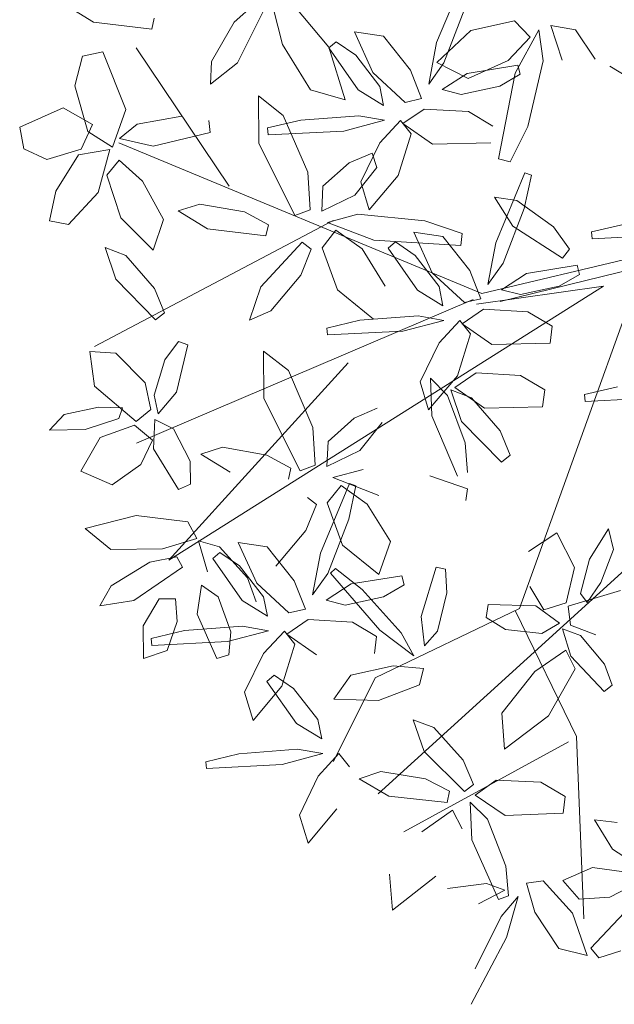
# Model space of a CAD drawing. Header units: millimetres. Extents: x -1567 to 968, y -503 to 481.
# Tile 36 of 145: x -502.11 to -500.79, y -130.71 to -128.54. Entities that reach past the tile are written whole.
import ezdxf

# ---------------------------------------------------------------- set-up
doc = ezdxf.new("R2010")
doc.units = ezdxf.units.MM
doc.layers.add('ARBOLES', color=2, linetype='Continuous')
doc.layers.add('cota', color=253, linetype='Continuous', lineweight=0)

# ---------------------------------------------------------------- blocks, each defined once
blk = doc.blocks.new('ARR2')
at = {"layer": 'ARBOLES', "color": 82, "lineweight": 5, "true_color": 0x49ca12}
for p, q in [((2740.194, 1214.7655), (2740.2585, 1214.9199)), ((2739.3709, 1214.8502), (2739.4356, 1214.8106)), ((2739.7915, 1214.8504), (2739.7464, 1214.8104)), ((2739.8538, 1214.7616), (2739.833, 1214.842)), ((2739.8791, 1214.847), (2739.9563, 1214.7558)), ((2740.2568, 1214.841), (2740.2102, 1214.7209)), ((2739.5648, 1214.7953), (2739.5701, 1214.8197)), ((2739.754, 1214.7209), (2739.8126, 1214.837)), ((2739.4356, 1214.8106), (2739.5648, 1214.7953)), ((2739.7464, 1214.8104), (2739.6966, 1214.7238)), ((2740.3668, 1214.8135), (2740.2699, 1214.792)), ((2740.4009, 1214.7777), (2740.3668, 1214.8135)), ((2740.4466, 1214.8032), (2740.5011, 1214.7936)), ((2740.4721, 1214.7265), (2740.4466, 1214.8032)), ((2740.0127, 1214.7894), (2740.0766, 1214.7795)), ((2740.0534, 1214.6993), (2740.0127, 1214.7894)), ((2740.0766, 1214.7795), (2740.1363, 1214.7046)), ((2740.2699, 1214.792), (2740.1951, 1214.7214)), ((2740.3525, 1214.7262), (2740.4009, 1214.7777)), ((2740.4206, 1214.794), (2740.3678, 1214.698)), ((2740.4296, 1214.7249), (2740.4206, 1214.794)), ((2740.5011, 1214.7936), (2740.5447, 1214.7292)), ((2739.9155, 1214.661), (2739.8538, 1214.7616)), ((2739.9562, 1214.7539), (2739.9722, 1214.7673)), ((2739.9563, 1214.7558), (2739.9924, 1214.6394)), ((2739.9722, 1214.7673), (2740.0154, 1214.7377)), ((2740.1767, 1214.6735), (2740.194, 1214.7655)), ((2739.4116, 1214.7359), (2739.3941, 1214.6702)), ((2739.4565, 1214.7454), (2739.4116, 1214.7359)), ((2739.5069, 1214.6174), (2739.4565, 1214.7454)), ((2739.7357, 1214.4481), (2739.5297, 1214.7537)), ((2740.0209, 1214.6608), (2739.9562, 1214.7539)), ((2740.0154, 1214.7377), (2740.0687, 1214.6688)), ((2739.6966, 1214.7238), (2739.6946, 1214.6737)), ((2739.6946, 1214.6737), (2739.754, 1214.7209)), ((2740.2102, 1214.7209), (2740.1767, 1214.6735)), ((2740.1951, 1214.7214), (2740.2639, 1214.6861)), ((2740.2621, 1214.6975), (2740.3739, 1214.7159)), ((2740.2639, 1214.6861), (2740.3525, 1214.7262)), ((2740.3739, 1214.7159), (2740.3792, 1214.6957)), ((2740.3958, 1214.5805), (2740.4296, 1214.7249)), ((2740.5776, 1214.7132), (2740.6423, 1214.6736)), ((2740.1246, 1214.6335), (2740.0534, 1214.6993)), ((2740.1363, 1214.7046), (2740.1611, 1214.6419)), ((2740.2069, 1214.6617), (2740.2621, 1214.6975)), ((2740.3678, 1214.698), (2740.3311, 1214.5088)), ((2740.3792, 1214.6957), (2740.3339, 1214.6694)), ((2739.3941, 1214.6702), (2739.4234, 1214.5694)), ((2740.0687, 1214.6688), (2740.077, 1214.6264)), ((2740.3339, 1214.6694), (2740.2488, 1214.651)), ((2739.8002, 1214.6476), (2739.8013, 1214.543)), ((2739.8551, 1214.6047), (2739.8002, 1214.6476)), ((2739.9924, 1214.6394), (2739.9155, 1214.661)), ((2740.077, 1214.6264), (2740.0209, 1214.6608)), ((2740.2488, 1214.651), (2740.2069, 1214.6617)), ((2740.1611, 1214.6419), (2740.1246, 1214.6335)), ((2739.4331, 1214.5843), (2739.3684, 1214.6215)), ((2739.4777, 1214.5345), (2739.5069, 1214.6174)), ((2739.6307, 1214.6032), (2739.5323, 1214.5855)), ((2739.9093, 1214.4789), (2739.8551, 1214.6047)), ((2739.8937, 1214.5944), (2740.0221, 1214.604)), ((2740.0221, 1214.604), (2740.0793, 1214.594)), ((2740.1668, 1214.6187), (2740.1199, 1214.5866)), ((2740.2651, 1214.6131), (2740.1668, 1214.6187)), ((2740.3185, 1214.5812), (2740.2651, 1214.6131)), ((2739.4085, 1214.5301), (2739.4331, 1214.5843)), ((2739.5323, 1214.5855), (2739.4928, 1214.5535)), ((2739.6939, 1214.5672), (2739.6904, 1214.5933)), ((2739.8203, 1214.5771), (2739.8937, 1214.5944)), ((2740.0793, 1214.594), (2739.9888, 1214.5701)), ((2740.0687, 1214.5443), (2740.1145, 1214.5936)), ((2740.1145, 1214.5936), (2740.1379, 1214.5643)), ((2740.1199, 1214.5866), (2740.1853, 1214.5408)), ((2740.3567, 1214.502), (2740.3958, 1214.5805)), ((2739.4234, 1214.5694), (2739.4777, 1214.5345)), ((2739.5673, 1214.5369), (2739.6939, 1214.5672)), ((2739.8217, 1214.5619), (2739.8203, 1214.5771)), ((2739.9888, 1214.5701), (2739.8217, 1214.5619)), ((2740.1379, 1214.5643), (2740.1091, 1214.4717)), ((2740.2945, 1214.2111), (2739.492, 1214.5443)), ((2739.4928, 1214.5535), (2739.5673, 1214.5369)), ((2739.8013, 1214.543), (2739.8809, 1214.3833)), ((2740.0267, 1214.4581), (2740.0687, 1214.5443)), ((2740.1853, 1214.5408), (2740.314, 1214.544)), ((2739.2815, 1214.5308), (2739.3325, 1214.5073)), ((2739.3325, 1214.5073), (2739.4085, 1214.5301)), ((2739.4023, 1214.5175), (2739.352, 1214.4375)), ((2739.4714, 1214.5293), (2739.4023, 1214.5175)), ((2739.4456, 1214.434), (2739.4714, 1214.5293)), ((2740.0008, 1214.4999), (2740.0516, 1214.5215)), ((2740.0516, 1214.5215), (2740.0623, 1214.4899)), ((2739.4925, 1214.506), (2739.4649, 1214.4724)), ((2739.5442, 1214.4597), (2739.4925, 1214.506)), ((2739.9428, 1214.4481), (2740.0008, 1214.4999)), ((2740.3311, 1214.5088), (2740.3567, 1214.502)), ((2739.4649, 1214.4724), (2739.4959, 1214.3786)), ((2739.9147, 1214.3961), (2739.9093, 1214.4789)), ((2740.0623, 1214.4899), (2740.0131, 1214.4282)), ((2740.1091, 1214.4717), (2740.0453, 1214.3962)), ((2740.3251, 1214.3232), (2740.3896, 1214.4776)), ((2740.4039, 1214.4723), (2740.3879, 1214.3987)), ((2740.3896, 1214.4776), (2740.4039, 1214.4723)), ((2739.5906, 1214.3743), (2739.5442, 1214.4597)), ((2740.0453, 1214.3962), (2740.0267, 1214.4581)), ((2739.352, 1214.4375), (2739.338, 1214.3714)), ((2739.3805, 1214.3634), (2739.4456, 1214.434)), ((2739.9405, 1214.3928), (2739.9428, 1214.4481)), ((2740.0131, 1214.4282), (2739.9405, 1214.3928)), ((2739.6708, 1214.4087), (2739.6231, 1214.3935)), ((2739.7693, 1214.3916), (2739.6708, 1214.4087)), ((2740.3225, 1214.4241), (2740.3631, 1214.3601)), ((2740.372, 1214.4168), (2740.3225, 1214.4241)), ((2740.4529, 1214.3582), (2740.372, 1214.4168)), ((2739.6231, 1214.3935), (2739.6878, 1214.3539)), ((2739.8223, 1214.3629), (2739.7693, 1214.3916)), ((2739.8809, 1214.3833), (2739.9147, 1214.3961)), ((2740.0204, 1214.3863), (2739.9531, 1214.3682)), ((2740.168, 1214.372), (2740.0204, 1214.3863)), ((2740.3879, 1214.3987), (2740.3413, 1214.2785)), ((2739.338, 1214.3714), (2739.3805, 1214.3634)), ((2739.9655, 1214.3726), (2739.4378, 1214.0937)), ((2739.4959, 1214.3786), (2739.5677, 1214.307)), ((2739.5677, 1214.307), (2739.5906, 1214.3743)), ((2739.817, 1214.3385), (2739.8223, 1214.3629)), ((2739.9531, 1214.3682), (2740.0553, 1214.3287)), ((2740.251, 1214.3436), (2740.168, 1214.372)), ((2740.9352, 1214.3642), (2740.2945, 1214.2111)), ((2740.5368, 1214.3474), (2740.6102, 1214.3646)), ((2739.6878, 1214.3539), (2739.817, 1214.3385)), ((2739.9718, 1214.3509), (2739.9409, 1214.3123)), ((2740.0294, 1214.3098), (2739.9718, 1214.3509)), ((2740.1438, 1214.347), (2740.2077, 1214.3372)), ((2740.1845, 1214.2569), (2740.1438, 1214.347)), ((2740.2477, 1214.3174), (2740.251, 1214.3436)), ((2740.3631, 1214.3601), (2740.4724, 1214.2895)), ((2740.4879, 1214.3091), (2740.4529, 1214.3582)), ((2740.5383, 1214.3322), (2740.5368, 1214.3474)), ((2739.8059, 1214.2262), (2739.8972, 1214.3245)), ((2739.8972, 1214.3245), (2739.917, 1214.3092)), ((2740.0553, 1214.3287), (2740.2477, 1214.3174)), ((2740.0873, 1214.3116), (2740.1033, 1214.325)), ((2740.1033, 1214.325), (2740.1465, 1214.2954)), ((2740.2077, 1214.3372), (2740.2674, 1214.2622)), ((2740.3077, 1214.2312), (2740.3251, 1214.3232)), ((2740.3345, 1214.1933), (2740.9358, 1214.3402)), ((2740.7053, 1214.3404), (2740.5383, 1214.3322)), ((2739.4613, 1214.3126), (2739.4851, 1214.2428)), ((2739.5071, 1214.2954), (2739.4613, 1214.3126)), ((2739.917, 1214.3092), (2739.8939, 1214.2517)), ((2739.9409, 1214.3123), (2739.9751, 1214.2191)), ((2740.0808, 1214.2273), (2740.0294, 1214.3098)), ((2740.152, 1214.2185), (2740.0873, 1214.3116)), ((2740.4724, 1214.2895), (2740.4879, 1214.3091)), ((2739.5706, 1214.2225), (2739.5071, 1214.2954)), ((2740.1465, 1214.2954), (2740.1997, 1214.2265)), ((2740.3413, 1214.2785), (2740.3077, 1214.2312)), ((2740.2557, 1214.1911), (2740.1845, 1214.2569)), ((2740.2674, 1214.2622), (2740.2922, 1214.1996)), ((2740.338, 1214.2193), (2740.3932, 1214.2552)), ((2740.3932, 1214.2552), (2740.505, 1214.2735)), ((2740.505, 1214.2735), (2740.5103, 1214.2534)), ((2739.4851, 1214.2428), (2739.573, 1214.1527)), ((2739.8939, 1214.2517), (2739.8278, 1214.1726)), ((2740.6354, 1214.2321), (2740.3772, 1213.5152)), ((2740.5103, 1214.2534), (2740.4649, 1214.2271)), ((2739.5925, 1214.1683), (2739.5706, 1214.2225)), ((2739.6024, 1213.6218), (2740.5631, 1214.2272)), ((2739.7806, 1214.1524), (2739.8059, 1214.2262)), ((2739.9751, 1214.2191), (2740.055, 1214.1543)), ((2740.2081, 1214.1841), (2740.152, 1214.2185)), ((2740.1997, 1214.2265), (2740.2081, 1214.1841)), ((2740.2821, 1214.1872), (2740.5631, 1214.2272)), ((2740.3798, 1214.2087), (2740.338, 1214.2193)), ((2740.4649, 1214.2271), (2740.3798, 1214.2087)), ((2740.275, 1214.1978), (2739.5306, 1213.8801)), ((2740.2922, 1214.1996), (2740.2557, 1214.1911)), ((2739.573, 1214.1527), (2739.5925, 1214.1683)), ((2739.8278, 1214.1726), (2739.7806, 1214.1524)), ((2740.2979, 1214.1764), (2740.251, 1214.1443)), ((2740.3961, 1214.1708), (2740.2979, 1214.1764)), ((2740.4496, 1214.1389), (2740.3961, 1214.1708)), ((2739.9514, 1214.1348), (2740.0247, 1214.152)), ((2740.0247, 1214.152), (2740.1532, 1214.1616)), ((2740.2104, 1214.1517), (2740.1199, 1214.1278)), ((2740.1532, 1214.1616), (2740.2104, 1214.1517)), ((2740.1997, 1214.1019), (2740.2456, 1214.1512)), ((2740.2456, 1214.1512), (2740.269, 1214.1219)), ((2739.9528, 1214.1196), (2739.9514, 1214.1348)), ((2740.1199, 1214.1278), (2739.9528, 1214.1196)), ((2740.251, 1214.1443), (2740.3164, 1214.0985)), ((2740.4451, 1214.1016), (2740.4496, 1214.1389)), ((2739.6232, 1214.1048), (2739.5933, 1214.0649)), ((2739.6442, 1214.0974), (2739.6232, 1214.1048)), ((2740.1577, 1214.0158), (2740.1997, 1214.1019)), ((2740.269, 1214.1219), (2740.2402, 1214.0293)), ((2740.3164, 1214.0985), (2740.4451, 1214.1016)), ((2739.4275, 1214.0832), (2739.4379, 1214.006)), ((2739.4852, 1214.0795), (2739.4275, 1214.0832)), ((2739.5495, 1214.0136), (2739.4852, 1214.0795)), ((2739.6192, 1213.9933), (2739.6442, 1214.0974)), ((2739.8116, 1214.0835), (2739.8126, 1213.9789)), ((2739.8665, 1214.0407), (2739.8116, 1214.0835)), ((2739.5933, 1214.0649), (2739.5695, 1213.9862)), ((2739.9988, 1214.0577), (2739.6024, 1213.6218)), ((2739.9206, 1213.9149), (2739.8665, 1214.0407)), ((2740.1764, 1213.9539), (2740.1577, 1214.0158)), ((2740.2402, 1214.0293), (2740.1764, 1213.9539)), ((2740.1806, 1214.0237), (2740.1836, 1213.9407)), ((2740.2183, 1213.9854), (2740.1806, 1214.0237)), ((2740.2815, 1214.0357), (2740.2346, 1214.0036)), ((2740.3798, 1214.0302), (2740.2815, 1214.0357)), ((2740.4332, 1213.9983), (2740.3798, 1214.0302)), ((2739.4379, 1214.006), (2739.5303, 1213.928)), ((2739.5623, 1213.9548), (2739.5495, 1214.0136)), ((2739.5786, 1213.9451), (2739.6192, 1213.9933)), ((2740.2258, 1213.998), (2740.2495, 1213.9283)), ((2740.2715, 1213.9808), (2740.2258, 1213.998)), ((2740.2346, 1214.0036), (2740.3, 1213.9579)), ((2740.4287, 1213.961), (2740.4332, 1213.9983)), ((2740.5209, 1213.988), (2740.5943, 1214.0052)), ((2739.5695, 1213.9862), (2739.5786, 1213.9451)), ((2739.8126, 1213.9789), (2739.8923, 1213.8193)), ((2740.2574, 1213.8814), (2740.2183, 1213.9854)), ((2740.3351, 1213.908), (2740.2715, 1213.9808)), ((2740.5224, 1213.9728), (2740.5209, 1213.988)), ((2740.6894, 1213.981), (2740.5224, 1213.9728)), ((2739.3704, 1213.9437), (2739.4465, 1213.9596)), ((2739.4465, 1213.9596), (2739.5001, 1213.9584)), ((2739.5001, 1213.9584), (2739.4916, 1213.9352)), ((2739.5303, 1213.928), (2739.5623, 1213.9548)), ((2740.0122, 1213.9358), (2740.063, 1213.9574)), ((2740.3, 1213.9579), (2740.4287, 1213.961)), ((2739.3382, 1213.9093), (2739.3704, 1213.9437)), ((2739.4916, 1213.9352), (2739.4174, 1213.9104)), ((2739.5716, 1213.9325), (2739.5681, 1213.8679)), ((2739.6124, 1213.9121), (2739.5716, 1213.9325)), ((2739.9542, 1213.884), (2740.0122, 1213.9358)), ((2740.1836, 1213.9407), (2740.2405, 1213.8078)), ((2740.2495, 1213.9283), (2740.3375, 1213.8381)), ((2739.4174, 1213.9104), (2739.3382, 1213.9093)), ((2739.5265, 1213.9202), (2739.4505, 1213.8928)), ((2739.5661, 1213.887), (2739.5265, 1213.9202)), ((2739.6492, 1213.8404), (2739.6124, 1213.9121)), ((2739.926, 1213.8321), (2739.9206, 1213.9149)), ((2740.0736, 1213.9259), (2740.0245, 1213.8642)), ((2740.357, 1213.8537), (2740.3351, 1213.908)), ((2739.4505, 1213.8928), (2739.4079, 1213.8186)), ((2739.5402, 1213.8332), (2739.5661, 1213.887)), ((2739.9519, 1213.8288), (2739.9542, 1213.884)), ((2739.5681, 1213.8679), (2739.6233, 1213.778)), ((2739.7206, 1213.8712), (2739.6729, 1213.856)), ((2739.8191, 1213.8541), (2739.7206, 1213.8712)), ((2740.0245, 1213.8642), (2739.9519, 1213.8288)), ((2740.2628, 1213.8153), (2740.2574, 1213.8814)), ((2739.65, 1213.7897), (2739.6492, 1213.8404)), ((2739.6729, 1213.856), (2739.7376, 1213.8164)), ((2739.8721, 1213.8254), (2739.8191, 1213.8541)), ((2740.3375, 1213.8381), (2740.357, 1213.8537)), ((2739.4079, 1213.8186), (2739.4768, 1213.7881)), ((2739.4768, 1213.7881), (2739.5402, 1213.8332)), ((2739.8668, 1213.801), (2739.8721, 1213.8254)), ((2739.8923, 1213.8193), (2739.926, 1213.8321)), ((2740.0317, 1213.8223), (2739.9645, 1213.8042)), ((2739.9645, 1213.8042), (2740.0667, 1213.7646)), ((2740.2623, 1213.7796), (2740.1793, 1213.808)), ((2739.6233, 1213.778), (2739.65, 1213.7897)), ((2739.9372, 1213.6373), (2740.0016, 1213.7916)), ((2739.9832, 1213.7869), (2739.9522, 1213.7483)), ((2740.0407, 1213.7457), (2739.9832, 1213.7869)), ((2740.016, 1213.7864), (2740, 1213.7127)), ((2740.0016, 1213.7916), (2740.016, 1213.7864)), ((2740.259, 1213.7534), (2740.2623, 1213.7796)), ((2739.9086, 1213.7605), (2739.9284, 1213.7452)), ((2739.9284, 1213.7452), (2739.9053, 1213.6876)), ((2739.9522, 1213.7483), (2739.9865, 1213.6551)), ((2740.0922, 1213.6632), (2740.0407, 1213.7457)), ((2739.5303, 1213.7208), (2739.4169, 1213.6922)), ((2739.6444, 1213.7067), (2739.5303, 1213.7208)), ((2740, 1213.7127), (2739.9534, 1213.5926)), ((2739.4169, 1213.6922), (2739.4742, 1213.6452)), ((2739.6642, 1213.67), (2739.6444, 1213.7067)), ((2740.532, 1213.6241), (2740.5743, 1213.6911)), ((2740.5743, 1213.6911), (2740.5856, 1213.6453)), ((2739.588, 1213.6472), (2739.6642, 1213.67)), ((2739.9053, 1213.6876), (2739.8391, 1213.6086)), ((2740.4603, 1213.6823), (2740.3971, 1213.6412)), ((2740.4991, 1213.606), (2740.4603, 1213.6823)), ((2739.4742, 1213.6452), (2739.588, 1213.6472)), ((2739.6676, 1213.6646), (2739.6876, 1213.596)), ((2739.7143, 1213.6513), (2739.6676, 1213.6646)), ((2739.7759, 1213.583), (2739.7143, 1213.6513)), ((2739.7558, 1213.6611), (2739.8198, 1213.6513)), ((2739.7965, 1213.571), (2739.7558, 1213.6611)), ((2739.8198, 1213.6513), (2739.8795, 1213.5763)), ((2739.9865, 1213.6551), (2740.0663, 1213.5903)), ((2740.0663, 1213.5903), (2740.0922, 1213.6632)), ((2740.5856, 1213.6453), (2740.5573, 1213.5728)), ((2739.6197, 1213.6293), (2739.5604, 1213.6171)), ((2739.6323, 1213.6062), (2739.6197, 1213.6293)), ((2739.6994, 1213.6256), (2739.7153, 1213.639)), ((2739.764, 1213.5325), (2739.6994, 1213.6256)), ((2739.7153, 1213.639), (2739.7585, 1213.6094)), ((2739.9198, 1213.5452), (2739.9372, 1213.6373)), ((2740.5122, 1213.5484), (2740.532, 1213.6241)), ((2739.5604, 1213.6171), (2739.4749, 1213.5653)), ((2739.525, 1213.5325), (2739.6323, 1213.6062)), ((2739.7585, 1213.6094), (2739.8118, 1213.5405)), ((2739.9593, 1213.5932), (2739.9704, 1213.6037)), ((2739.9704, 1213.6037), (2740.0293, 1213.5567)), ((2740.1602, 1213.4977), (2740.1934, 1213.6061)), ((2740.1934, 1213.6061), (2740.2138, 1213.6018)), ((2740.2138, 1213.6018), (2740.2172, 1213.5496)), ((2740.4805, 1213.5274), (2740.4991, 1213.606)), ((2739.7951, 1213.53), (2739.7759, 1213.583)), ((2739.9534, 1213.5926), (2739.9198, 1213.5452)), ((2740.069, 1213.4669), (2739.9593, 1213.5932)), ((2740.0052, 1213.5693), (2740.1171, 1213.5876)), ((2740.1171, 1213.5876), (2740.1223, 1213.5674)), ((2739.4749, 1213.5653), (2739.4495, 1213.5213)), ((2739.6743, 1213.5669), (2739.6645, 1213.5025)), ((2739.7111, 1213.5406), (2739.6743, 1213.5669)), ((2739.8677, 1213.5052), (2739.7965, 1213.571)), ((2739.8795, 1213.5763), (2739.9042, 1213.5137)), ((2739.95, 1213.5334), (2740.0052, 1213.5693)), ((2740.1223, 1213.5674), (2740.077, 1213.5412)), ((2740.4001, 1213.5635), (2740.4311, 1213.5124)), ((2740.5573, 1213.5728), (2740.5269, 1213.5286)), ((2739.581, 1213.5364), (2739.5451, 1213.4767)), ((2739.6168, 1213.5363), (2739.581, 1213.5364)), ((2739.6206, 1213.4867), (2739.6168, 1213.5363)), ((2739.739, 1213.4633), (2739.7111, 1213.5406)), ((2739.8118, 1213.5405), (2739.8201, 1213.4982)), ((2740.077, 1213.5412), (2739.9919, 1213.5227)), ((2740.0293, 1213.5567), (2740.1162, 1213.4616)), ((2740.2172, 1213.5496), (2740.196, 1213.4651)), ((2740.6007, 1213.5547), (2740.485, 1213.5199)), ((2740.5269, 1213.5286), (2740.5122, 1213.5484)), ((2739.4495, 1213.5213), (2739.525, 1213.5325)), ((2739.8201, 1213.4982), (2739.764, 1213.5325)), ((2739.9919, 1213.5227), (2739.95, 1213.5334)), ((2740.3772, 1213.5152), (2740.0587, 1213.3619)), ((2740.3086, 1213.5241), (2740.3038, 1213.4953)), ((2740.414, 1213.5212), (2740.3086, 1213.5241)), ((2740.4661, 1213.4829), (2740.414, 1213.5212)), ((2740.4311, 1213.5124), (2740.4805, 1213.5274)), ((2740.485, 1213.5199), (2740.49, 1213.4785)), ((2739.6645, 1213.5025), (2739.708, 1213.4044)), ((2739.9042, 1213.5137), (2739.8677, 1213.5052)), ((2740.1678, 1213.4323), (2740.1602, 1213.4977)), ((2740.3038, 1213.4953), (2740.3466, 1213.4683)), ((2740.3684, 1213.5093), (2740.5038, 1213.2324)), ((2739.5451, 1213.4767), (2739.5461, 1213.4045)), ((2739.5986, 1213.4223), (2739.6206, 1213.4867)), ((2739.6368, 1213.4661), (2739.7653, 1213.4757)), ((2739.7653, 1213.4757), (2739.8225, 1213.4658)), ((2739.9099, 1213.4904), (2739.863, 1213.4583)), ((2740.0082, 1213.4848), (2739.9099, 1213.4904)), ((2740.0617, 1213.4529), (2740.0082, 1213.4848)), ((2740.4268, 1213.4599), (2740.4661, 1213.4829)), ((2740.49, 1213.4785), (2740.5462, 1213.457)), ((2739.5634, 1213.4488), (2739.6368, 1213.4661)), ((2739.5649, 1213.4336), (2739.5634, 1213.4488)), ((2739.8225, 1213.4658), (2739.7319, 1213.4419)), ((2739.7347, 1213.4124), (2739.739, 1213.4633)), ((2739.8118, 1213.416), (2739.8577, 1213.4653)), ((2739.8577, 1213.4653), (2739.881, 1213.436)), ((2739.863, 1213.4583), (2739.9284, 1213.4126)), ((2740.0572, 1213.4157), (2740.0617, 1213.4529)), ((2740.1438, 1213.4105), (2740.069, 1213.4669)), ((2740.1162, 1213.4616), (2740.1438, 1213.4105)), ((2740.196, 1213.4651), (2740.1678, 1213.4323)), ((2740.3466, 1213.4683), (2740.4268, 1213.4599)), ((2740.4728, 1213.4701), (2740.491, 1213.4098)), ((2740.5122, 1213.4553), (2740.4728, 1213.4701)), ((2740.5652, 1213.3924), (2740.5122, 1213.4553)), ((2739.7319, 1213.4419), (2739.5649, 1213.4336)), ((2739.881, 1213.436), (2739.8523, 1213.3434)), ((2739.5461, 1213.4045), (2739.5986, 1213.4223)), ((2739.708, 1213.4044), (2739.7347, 1213.4124)), ((2739.7698, 1213.3299), (2739.8118, 1213.416)), ((2740.4116, 1213.3762), (2740.48, 1213.4232)), ((2740.48, 1213.4232), (2740.5005, 1213.3817)), ((2740.491, 1213.4098), (2740.5646, 1213.3319)), ((2740.0044, 1213.3679), (2740.098, 1213.3881)), ((2740.098, 1213.3881), (2740.1651, 1213.3825)), ((2740.5823, 1213.3455), (2740.5652, 1213.3924)), ((2739.819, 1213.354), (2739.8349, 1213.3675)), ((2739.8349, 1213.3675), (2739.8782, 1213.3381)), ((2740.0587, 1213.3619), (2739.9661, 1213.1769)), ((2739.9672, 1213.315), (2740.0044, 1213.3679)), ((2740.1651, 1213.3825), (2740.1565, 1213.3461)), ((2740.3382, 1213.2837), (2740.4116, 1213.3762)), ((2740.5005, 1213.3817), (2740.4413, 1213.2779)), ((2739.8523, 1213.3434), (2739.7884, 1213.2679)), ((2739.8841, 1213.2612), (2739.819, 1213.354)), ((2740.1565, 1213.3461), (2740.066, 1213.3115)), ((2740.5646, 1213.3319), (2740.5823, 1213.3455)), ((2739.7884, 1213.2679), (2739.7698, 1213.3299)), ((2739.8782, 1213.3381), (2739.9319, 1213.2695)), ((2740.066, 1213.3115), (2739.9672, 1213.315)), ((2740.3443, 1213.2041), (2740.3382, 1213.2837)), ((2740.4413, 1213.2779), (2740.3443, 1213.2041)), ((2739.9404, 1213.2271), (2739.8841, 1213.2612)), ((2739.9319, 1213.2695), (2739.9404, 1213.2271)), ((2740.1423, 1213.2687), (2740.1671, 1213.1993)), ((2740.1883, 1213.2521), (2740.1423, 1213.2687)), ((2740.2529, 1213.1802), (2740.1883, 1213.2521)), ((2740.5038, 1213.2324), (2740.5199, 1212.8292)), ((2740.4862, 1213.2206), (2740.1221, 1213.0213)), ((2739.684, 1213.1765), (2739.7572, 1213.1941)), ((2739.7572, 1213.1941), (2739.8857, 1213.2044)), ((2739.9429, 1213.1948), (2739.8525, 1213.1704)), ((2739.8857, 1213.2044), (2739.9429, 1213.1948)), ((2739.9325, 1213.1449), (2739.9781, 1213.1945)), ((2739.9781, 1213.1945), (2740.0016, 1213.1653)), ((2740.1671, 1213.1993), (2740.2562, 1213.1104)), ((2739.6855, 1213.1613), (2739.684, 1213.1765)), ((2739.8525, 1213.1704), (2739.6855, 1213.1613)), ((2740.2755, 1213.1263), (2740.2529, 1213.1802)), ((2739.891, 1213.0586), (2739.9325, 1213.1449)), ((2740.0707, 1213.1547), (2740.0232, 1213.1389)), ((2740.1694, 1213.139), (2740.0707, 1213.1547)), ((2740.0232, 1213.1389), (2740.0884, 1213.1002)), ((2740.2228, 1213.1111), (2740.1694, 1213.139)), ((2740.2562, 1213.1104), (2740.2755, 1213.1263)), ((2740.3262, 1213.1354), (2740.2797, 1213.1026)), ((2740.4245, 1213.1312), (2740.3262, 1213.1354)), ((2740.4784, 1213.1), (2740.4245, 1213.1312)), ((2740.2178, 1213.0866), (2740.2228, 1213.1111)), ((2740.2797, 1213.1026), (2740.3457, 1213.0578)), ((2740.0884, 1213.1002), (2740.2178, 1213.0866)), ((2740.2683, 1213.0871), (2740.2724, 1213.0041)), ((2740.3065, 1213.0494), (2740.2683, 1213.0871)), ((2740.4744, 1213.0627), (2740.4784, 1213.1)), ((2739.9099, 1212.9967), (2739.891, 1213.0586)), ((2739.9734, 1213.0725), (2739.9099, 1212.9967)), ((2740.1619, 1213.0213), (2740.2296, 1213.0693)), ((2740.2296, 1213.0693), (2740.2507, 1213.028)), ((2740.3457, 1213.0578), (2740.4744, 1213.0627)), ((2740.3471, 1212.9459), (2740.3065, 1213.0494)), ((2740.5432, 1213.0483), (2740.5828, 1212.983)), ((2740.5936, 1213.0419), (2740.5432, 1213.0483)), ((2740.2724, 1213.0041), (2740.3312, 1212.8721)), ((2740.5828, 1212.983), (2740.6923, 1212.9126)), ((2740.097, 1212.8483), (2740.0898, 1212.9278)), ((2740.3534, 1212.8799), (2740.3471, 1212.9459)), ((2740.5392, 1212.9429), (2740.473, 1212.914)), ((2740.6081, 1212.9329), (2740.5392, 1212.9429)), ((2740.1929, 1212.9234), (2740.097, 1212.8483)), ((2740.2182, 1212.8967), (2740.3046, 1212.9074)), ((2740.3046, 1212.9074), (2740.3453, 1212.893)), ((2740.3927, 1212.9085), (2740.4298, 1212.9136)), ((2740.4117, 1212.8439), (2740.3927, 1212.9085)), ((2740.4298, 1212.9136), (2740.4948, 1212.8417)), ((2740.473, 1212.914), (2740.5096, 1212.8725)), ((2740.3453, 1212.893), (2740.2871, 1212.8623)), ((2740.5775, 1212.8772), (2740.6218, 1212.8999)), ((2740.3312, 1212.8721), (2740.3534, 1212.8799)), ((2740.3367, 1212.8343), (2740.3744, 1212.8785)), ((2740.3744, 1212.8785), (2740.3487, 1212.7884)), ((2740.5096, 1212.8725), (2740.5775, 1212.8772)), ((2740.4644, 1212.7638), (2740.4117, 1212.8439)), ((2740.4948, 1212.8417), (2740.5272, 1212.7483)), ((2740.6091, 1212.8428), (2740.5356, 1212.7647)), ((2740.5272, 1212.7483), (2740.4644, 1212.7638)), ((2740.5356, 1212.7647), (2740.5532, 1212.7432)), ((2740.5532, 1212.7432), (2740.6018, 1212.7589))]:
    blk.add_line(p, q, dxfattribs=at)
at = {"layer": 'ARBOLES', "color": 74, "lineweight": 5, "true_color": 0x4bb521}
for p, q in [((2739.3684, 1214.6215), (2739.2724, 1214.5786)), ((2739.2724, 1214.5786), (2739.2815, 1214.5308)), ((2740.2794, 1212.7189), (2740.3367, 1212.8343)), ((2740.3487, 1212.7884), (2740.2706, 1212.6405))]:
    blk.add_line(p, q, dxfattribs=at)
at = {"layer": 'ARBOLES', "color": 88, "lineweight": 5, "true_color": 0x193c0b}
blk.add_line((2740.9133, 1213.8764), (2740.0653, 1213.1056), dxfattribs=at)

msp = doc.modelspace()

# ---------------------------------------------------------------- block references
at = {"layer": 'cota'}
msp.add_blockref('ARR2', (-3241.3821, -1343.3531), dxfattribs=at)

doc.saveas('drawing.dxf')
